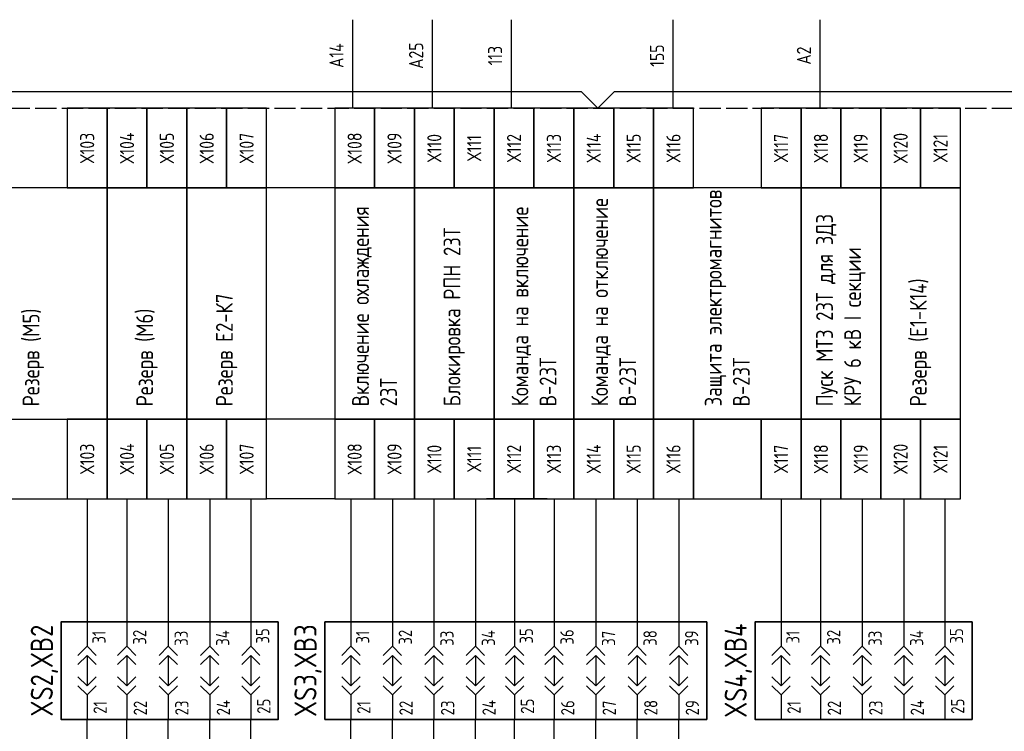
# Model space of a CAD drawing. Header units: millimetres. Extents: x 616 to 6196, y 2487 to 5711.
# Tile 9 of 46: x 2447 to 2558, y 3420 to 3500. Entities that reach past the tile are written whole.
import ezdxf

# ---------------------------------------------------------------- set-up
doc = ezdxf.new("R2010")
doc.units = ezdxf.units.MM
doc.linetypes.add('ACAD_ISO02W100', pattern=[15, 12, -3])
doc.styles.add('SIMPLEX', font='GOST.ttf', dxfattribs={"height": 5})

msp = doc.modelspace()

# ---------------------------------------------------------------- linework, layer by layer
at = {"color": 3}
for p, q in [((2484.9, 3490.31), (2484.9, 3500.31)), ((2493.9, 3490.31), (2493.9, 3500.31)), ((2502.82, 3490.31), (2502.82, 3500.31)), ((2521.1, 3490.31), (2521.1, 3500.31)), ((2537.69, 3490.31), (2537.69, 3500.31))]:
    msp.add_line(p, q, dxfattribs=at)
for p, q in [((2408.65, 3492.19), (2510.7, 3492.19)), ((2510.7, 3492.19), (2512.58, 3490.31)), ((2512.58, 3490.31), (2514.46, 3492.19)), ((2514.46, 3492.19), (2575.44, 3492.19)), ((2482.87, 3481.31), (2475.17, 3481.31)), ((2507.73, 3481.31), (2500.87, 3481.31)), ((2482.87, 3455.19), (2475.17, 3455.19)), ((2507.73, 3455.19), (2500.87, 3455.19)), ((2445.01, 3446.19), (2452.67, 3446.19)), ((2454.92, 3446.19), (2454.92, 3431.24)), ((2459.38, 3446.19), (2459.38, 3431.24)), ((2464.08, 3446.19), (2464.08, 3431.24)), ((2468.76, 3446.19), (2468.76, 3431.24)), ((2473.4, 3446.19), (2473.4, 3431.24)), ((2482.87, 3446.19), (2475.17, 3446.19)), ((2484.69, 3446.19), (2484.69, 3431.24)), ((2489.39, 3446.19), (2489.39, 3431.24)), ((2494.08, 3446.19), (2494.08, 3431.24)), ((2498.76, 3446.19), (2498.76, 3431.24)), ((2506.86, 3446.19), (2499.99, 3446.19)), ((2503.18, 3446.19), (2503.18, 3431.24)), ((2507.64, 3446.19), (2507.64, 3431.24)), ((2512.34, 3446.19), (2512.34, 3431.24)), ((2517.02, 3446.19), (2517.02, 3431.24)), ((2521.71, 3446.19), (2521.71, 3431.24)), ((2533.27, 3446.19), (2533.27, 3431.24)), ((2537.74, 3446.19), (2537.74, 3431.24)), ((2542.43, 3446.19), (2542.43, 3431.24)), ((2547.12, 3446.19), (2547.12, 3431.24)), ((2551.76, 3446.19), (2551.76, 3431.24)), ((2454.92, 3432.27), (2454.92, 3429.52)), ((2459.38, 3432.27), (2459.38, 3429.52)), ((2464.08, 3432.27), (2464.08, 3429.52)), ((2468.76, 3432.27), (2468.76, 3429.52)), ((2473.4, 3432.27), (2473.4, 3429.52)), ((2484.69, 3432.27), (2484.69, 3429.52)), ((2489.39, 3432.27), (2489.39, 3429.52)), ((2494.08, 3432.27), (2494.08, 3429.52)), ((2498.76, 3432.27), (2498.76, 3429.52)), ((2503.18, 3432.27), (2503.18, 3429.52)), ((2507.64, 3432.27), (2507.64, 3429.52)), ((2512.34, 3432.27), (2512.34, 3429.52)), ((2517.02, 3432.27), (2517.02, 3429.52)), ((2521.71, 3432.27), (2521.71, 3429.52)), ((2533.27, 3432.27), (2533.27, 3429.52)), ((2537.74, 3432.27), (2537.74, 3429.52)), ((2542.43, 3432.27), (2542.43, 3429.52)), ((2547.12, 3432.27), (2547.12, 3429.52)), ((2551.76, 3432.27), (2551.76, 3429.52)), ((2454.92, 3428.48), (2454.92, 3425.04)), ((2459.38, 3428.48), (2459.38, 3425.04)), ((2464.08, 3428.48), (2464.08, 3425.04)), ((2468.76, 3428.48), (2468.76, 3425.04)), ((2473.4, 3428.48), (2473.4, 3425.04)), ((2484.69, 3428.48), (2484.69, 3425.04)), ((2489.39, 3428.48), (2489.39, 3425.04)), ((2494.08, 3428.48), (2494.08, 3425.04)), ((2498.76, 3428.48), (2498.76, 3425.04)), ((2503.18, 3428.48), (2503.18, 3425.04)), ((2507.64, 3428.48), (2507.64, 3425.04)), ((2512.34, 3428.48), (2512.34, 3425.04)), ((2517.02, 3428.48), (2517.02, 3425.04)), ((2521.71, 3428.48), (2521.71, 3425.04)), ((2533.27, 3428.48), (2533.27, 3425.04)), ((2537.74, 3428.48), (2537.74, 3425.04)), ((2542.43, 3428.48), (2542.43, 3425.04)), ((2547.12, 3428.48), (2547.12, 3425.04)), ((2551.76, 3428.48), (2551.76, 3425.04)), ((2454.92, 3424.01), (2454.92, 3421.25)), ((2459.38, 3424.01), (2459.38, 3421.25)), ((2464.08, 3424.01), (2464.08, 3421.25)), ((2468.76, 3424.01), (2468.76, 3421.25)), ((2473.4, 3424.01), (2473.4, 3421.25)), ((2484.69, 3424.01), (2484.69, 3421.25)), ((2489.39, 3424.01), (2489.39, 3421.25)), ((2494.08, 3424.01), (2494.08, 3421.25)), ((2498.76, 3424.01), (2498.76, 3421.25)), ((2503.18, 3424.01), (2503.18, 3421.25)), ((2507.64, 3424.01), (2507.64, 3421.25)), ((2512.34, 3424.01), (2512.34, 3421.25)), ((2517.02, 3424.01), (2517.02, 3421.25)), ((2521.71, 3424.01), (2521.71, 3421.25)), ((2533.27, 3424.01), (2533.27, 3421.25)), ((2537.74, 3424.01), (2537.74, 3421.25)), ((2542.43, 3424.01), (2542.43, 3421.25)), ((2547.12, 3424.01), (2547.12, 3421.25)), ((2551.76, 3424.01), (2551.76, 3421.25)), ((2454.92, 3417.81), (2454.92, 3421.25)), ((2459.38, 3417.81), (2459.38, 3421.25)), ((2464.08, 3417.81), (2464.08, 3421.25)), ((2468.76, 3417.81), (2468.76, 3421.25)), ((2473.4, 3417.81), (2473.4, 3421.25)), ((2484.69, 3417.81), (2484.69, 3421.25)), ((2484.69, 3417.81), (2484.69, 3421.25)), ((2489.39, 3417.81), (2489.39, 3421.25)), ((2494.08, 3417.81), (2494.08, 3421.25)), ((2498.76, 3417.81), (2498.76, 3421.25)), ((2503.18, 3417.81), (2503.18, 3421.25)), ((2507.64, 3417.81), (2507.64, 3421.25)), ((2512.34, 3417.81), (2512.34, 3421.25)), ((2517.03, 3417.81), (2517.03, 3421.25)), ((2521.71, 3417.81), (2521.71, 3421.25))]:
    msp.add_line(p, q)
at = {"color": 32, "linetype": 'ACAD_ISO02W100', "ltscale": 0.2, "true_color": 0xcd6928}
msp.add_lwpolyline([(2545.87, 3359.11), (2395.03, 3359.11), (2395.06, 3490.31), (2560.05, 3490.31), (2560.02, 3359.11), (2545.87, 3359.11)], dxfattribs=at)
for points in [[(2457.17, 3481.31), (2457.17, 3490.31), (2452.67, 3490.31), (2452.67, 3481.31)], [(2461.67, 3481.31), (2461.67, 3490.31), (2457.17, 3490.31), (2457.17, 3481.31)], [(2466.17, 3481.31), (2466.17, 3490.31), (2461.67, 3490.31), (2461.67, 3481.31)], [(2470.67, 3481.31), (2470.67, 3490.31), (2466.17, 3490.31), (2466.17, 3481.31)], [(2475.17, 3481.31), (2475.17, 3490.31), (2470.67, 3490.31), (2470.67, 3481.31)], [(2487.37, 3481.31), (2487.37, 3490.31), (2482.87, 3490.31), (2482.87, 3481.31)], [(2491.87, 3481.31), (2491.87, 3490.31), (2487.37, 3490.31), (2487.37, 3481.31)], [(2496.37, 3481.31), (2496.37, 3490.31), (2491.87, 3490.31), (2491.87, 3481.31)], [(2500.87, 3481.31), (2500.87, 3490.31), (2496.37, 3490.31), (2496.37, 3481.31)], [(2505.37, 3481.31), (2505.37, 3490.31), (2500.87, 3490.31), (2500.87, 3481.31)], [(2509.87, 3481.31), (2509.87, 3490.31), (2505.37, 3490.31), (2505.37, 3481.31)], [(2514.37, 3481.31), (2514.37, 3490.31), (2509.87, 3490.31), (2509.87, 3481.31)], [(2518.87, 3481.31), (2518.87, 3490.31), (2514.37, 3490.31), (2514.37, 3481.31)], [(2523.37, 3481.31), (2523.37, 3490.31), (2518.87, 3490.31), (2518.87, 3481.31)], [(2535.52, 3481.31), (2535.52, 3490.31), (2531.02, 3490.31), (2531.02, 3481.31)], [(2540.02, 3481.31), (2540.02, 3490.31), (2535.52, 3490.31), (2535.52, 3481.31)], [(2544.52, 3481.31), (2544.52, 3490.31), (2540.02, 3490.31), (2540.02, 3481.31)], [(2549.02, 3481.31), (2549.02, 3490.31), (2544.52, 3490.31), (2544.52, 3481.31)], [(2553.52, 3481.31), (2553.52, 3490.31), (2549.02, 3490.31), (2549.02, 3481.31)], [(2457.17, 3455.19), (2457.17, 3481.31), (2440.51, 3481.31), (2440.51, 3455.19)], [(2466.17, 3455.19), (2466.17, 3481.31), (2457.17, 3481.31), (2457.17, 3455.19)], [(2475.17, 3455.19), (2475.17, 3481.31), (2466.17, 3481.31), (2466.17, 3455.19)], [(2491.87, 3455.19), (2491.87, 3481.31), (2482.87, 3481.31), (2482.87, 3455.19)], [(2500.87, 3455.19), (2500.87, 3481.31), (2491.87, 3481.31), (2491.87, 3455.19)], [(2509.87, 3455.19), (2509.87, 3481.31), (2500.87, 3481.31), (2500.87, 3455.19)], [(2518.87, 3455.19), (2518.87, 3481.31), (2509.87, 3481.31), (2509.87, 3455.19)], [(2535.52, 3455.19), (2535.52, 3481.31), (2518.87, 3481.31), (2518.87, 3455.19)], [(2544.52, 3455.19), (2544.52, 3481.31), (2535.52, 3481.31), (2535.52, 3455.19)], [(2553.52, 3455.19), (2553.52, 3481.31), (2544.52, 3481.31), (2544.52, 3455.19)], [(2457.17, 3446.19), (2457.17, 3455.19), (2452.67, 3455.19), (2452.67, 3446.19)], [(2461.67, 3446.19), (2461.67, 3455.19), (2457.17, 3455.19), (2457.17, 3446.19)], [(2466.17, 3446.19), (2466.17, 3455.19), (2461.67, 3455.19), (2461.67, 3446.19)], [(2470.67, 3446.19), (2470.67, 3455.19), (2466.17, 3455.19), (2466.17, 3446.19)], [(2475.17, 3446.19), (2475.17, 3455.19), (2470.67, 3455.19), (2470.67, 3446.19)], [(2487.37, 3446.19), (2487.37, 3455.19), (2482.87, 3455.19), (2482.87, 3446.19)], [(2491.87, 3446.19), (2491.87, 3455.19), (2487.37, 3455.19), (2487.37, 3446.19)], [(2496.37, 3446.19), (2496.37, 3455.19), (2491.87, 3455.19), (2491.87, 3446.19)], [(2500.87, 3446.19), (2500.87, 3455.19), (2496.37, 3455.19), (2496.37, 3446.19)], [(2505.37, 3446.19), (2505.37, 3455.19), (2500.87, 3455.19), (2500.87, 3446.19)], [(2509.87, 3446.19), (2509.87, 3455.19), (2505.37, 3455.19), (2505.37, 3446.19)], [(2514.37, 3446.19), (2514.37, 3455.19), (2509.87, 3455.19), (2509.87, 3446.19)], [(2518.87, 3446.19), (2518.87, 3455.19), (2514.37, 3455.19), (2514.37, 3446.19)], [(2523.37, 3446.19), (2523.37, 3455.19), (2518.87, 3455.19), (2518.87, 3446.19)], [(2531.02, 3446.19), (2531.02, 3455.19), (2523.37, 3455.19), (2523.37, 3446.19)], [(2535.52, 3446.19), (2535.52, 3455.19), (2531.02, 3455.19), (2531.02, 3446.19)], [(2540.02, 3446.19), (2540.02, 3455.19), (2535.52, 3455.19), (2535.52, 3446.19)], [(2544.52, 3446.19), (2544.52, 3455.19), (2540.02, 3455.19), (2540.02, 3446.19)], [(2549.02, 3446.19), (2549.02, 3455.19), (2544.52, 3455.19), (2544.52, 3446.19)], [(2553.52, 3446.19), (2553.52, 3455.19), (2549.02, 3455.19), (2549.02, 3446.19)]]:
    msp.add_lwpolyline(points, close=True)
at = {"lineweight": 35}
for points in [[(2476.49, 3432.27), (2476.49, 3421.25), (2451.98, 3421.25), (2451.98, 3432.27)], [(2524.88, 3432.27), (2524.88, 3421.25), (2481.76, 3421.25), (2481.76, 3432.27)], [(2554.84, 3432.27), (2554.84, 3421.25), (2530.34, 3421.25), (2530.34, 3432.27)]]:
    msp.add_lwpolyline(points, close=True, dxfattribs=at)
for points in [[(2453.88, 3428.48), (2454.92, 3429.52), (2455.95, 3428.48)], [(2458.35, 3428.48), (2459.38, 3429.52), (2460.42, 3428.48)], [(2463.04, 3428.48), (2464.08, 3429.52), (2465.11, 3428.48)], [(2467.73, 3428.48), (2468.76, 3429.52), (2469.79, 3428.48)], [(2472.37, 3428.48), (2473.4, 3429.52), (2474.43, 3428.48)], [(2483.66, 3428.48), (2484.69, 3429.52), (2485.73, 3428.48)], [(2488.35, 3428.48), (2489.39, 3429.52), (2490.42, 3428.48)], [(2493.05, 3428.48), (2494.08, 3429.52), (2495.11, 3428.48)], [(2497.73, 3428.48), (2498.76, 3429.52), (2499.8, 3428.48)], [(2502.14, 3428.48), (2503.18, 3429.52), (2504.21, 3428.48)], [(2506.61, 3428.48), (2507.64, 3429.52), (2508.68, 3428.48)], [(2511.3, 3428.48), (2512.34, 3429.52), (2513.37, 3428.48)], [(2515.99, 3428.48), (2517.02, 3429.52), (2518.05, 3428.48)], [(2520.68, 3428.48), (2521.71, 3429.52), (2522.75, 3428.48)], [(2532.24, 3428.48), (2533.27, 3429.52), (2534.31, 3428.48)], [(2536.71, 3428.48), (2537.74, 3429.52), (2538.77, 3428.48)], [(2541.4, 3428.48), (2542.43, 3429.52), (2543.47, 3428.48)], [(2546.08, 3428.48), (2547.12, 3429.52), (2548.15, 3428.48)], [(2550.72, 3428.48), (2551.76, 3429.52), (2552.79, 3428.48)], [(2453.88, 3427.45), (2454.92, 3428.48), (2455.95, 3427.45)], [(2458.35, 3427.45), (2459.38, 3428.48), (2460.42, 3427.45)], [(2463.04, 3427.45), (2464.08, 3428.48), (2465.11, 3427.45)], [(2467.73, 3427.45), (2468.76, 3428.48), (2469.79, 3427.45)], [(2472.37, 3427.45), (2473.4, 3428.48), (2474.43, 3427.45)], [(2483.66, 3427.45), (2484.69, 3428.48), (2485.73, 3427.45)], [(2488.35, 3427.45), (2489.39, 3428.48), (2490.42, 3427.45)], [(2493.05, 3427.45), (2494.08, 3428.48), (2495.11, 3427.45)], [(2497.73, 3427.45), (2498.76, 3428.48), (2499.8, 3427.45)], [(2502.14, 3427.45), (2503.18, 3428.48), (2504.21, 3427.45)], [(2506.61, 3427.45), (2507.64, 3428.48), (2508.68, 3427.45)], [(2511.3, 3427.45), (2512.34, 3428.48), (2513.37, 3427.45)], [(2515.99, 3427.45), (2517.02, 3428.48), (2518.05, 3427.45)], [(2520.68, 3427.45), (2521.71, 3428.48), (2522.75, 3427.45)], [(2532.24, 3427.45), (2533.27, 3428.48), (2534.31, 3427.45)], [(2536.71, 3427.45), (2537.74, 3428.48), (2538.77, 3427.45)], [(2541.4, 3427.45), (2542.43, 3428.48), (2543.47, 3427.45)], [(2546.08, 3427.45), (2547.12, 3428.48), (2548.15, 3427.45)], [(2550.72, 3427.45), (2551.76, 3428.48), (2552.79, 3427.45)], [(2453.88, 3426.07), (2454.92, 3425.04), (2455.95, 3426.07)], [(2458.35, 3426.07), (2459.38, 3425.04), (2460.42, 3426.07)], [(2463.04, 3426.07), (2464.08, 3425.04), (2465.11, 3426.07)], [(2467.73, 3426.07), (2468.76, 3425.04), (2469.79, 3426.07)], [(2472.37, 3426.07), (2473.4, 3425.04), (2474.43, 3426.07)], [(2483.66, 3426.07), (2484.69, 3425.04), (2485.73, 3426.07)], [(2488.35, 3426.07), (2489.39, 3425.04), (2490.42, 3426.07)], [(2493.05, 3426.07), (2494.08, 3425.04), (2495.11, 3426.07)], [(2497.73, 3426.07), (2498.76, 3425.04), (2499.8, 3426.07)], [(2502.14, 3426.07), (2503.18, 3425.04), (2504.21, 3426.07)], [(2506.61, 3426.07), (2507.64, 3425.04), (2508.68, 3426.07)], [(2511.3, 3426.07), (2512.34, 3425.04), (2513.37, 3426.07)], [(2515.99, 3426.07), (2517.02, 3425.04), (2518.05, 3426.07)], [(2520.68, 3426.07), (2521.71, 3425.04), (2522.75, 3426.07)], [(2532.24, 3426.07), (2533.27, 3425.04), (2534.31, 3426.07)], [(2536.71, 3426.07), (2537.74, 3425.04), (2538.77, 3426.07)], [(2541.4, 3426.07), (2542.43, 3425.04), (2543.47, 3426.07)], [(2546.08, 3426.07), (2547.12, 3425.04), (2548.15, 3426.07)], [(2550.72, 3426.07), (2551.76, 3425.04), (2552.79, 3426.07)], [(2453.88, 3425.04), (2454.92, 3424.01), (2455.95, 3425.04)], [(2458.35, 3425.04), (2459.38, 3424.01), (2460.42, 3425.04)], [(2463.04, 3425.04), (2464.08, 3424.01), (2465.11, 3425.04)], [(2467.73, 3425.04), (2468.76, 3424.01), (2469.79, 3425.04)], [(2472.37, 3425.04), (2473.4, 3424.01), (2474.43, 3425.04)], [(2483.66, 3425.04), (2484.69, 3424.01), (2485.73, 3425.04)], [(2488.35, 3425.04), (2489.39, 3424.01), (2490.42, 3425.04)], [(2493.05, 3425.04), (2494.08, 3424.01), (2495.11, 3425.04)], [(2497.73, 3425.04), (2498.76, 3424.01), (2499.8, 3425.04)], [(2502.14, 3425.04), (2503.18, 3424.01), (2504.21, 3425.04)], [(2506.61, 3425.04), (2507.64, 3424.01), (2508.68, 3425.04)], [(2511.3, 3425.04), (2512.34, 3424.01), (2513.37, 3425.04)], [(2515.99, 3425.04), (2517.02, 3424.01), (2518.05, 3425.04)], [(2520.68, 3425.04), (2521.71, 3424.01), (2522.75, 3425.04)], [(2532.24, 3425.04), (2533.27, 3424.01), (2534.31, 3425.04)], [(2536.71, 3425.04), (2537.74, 3424.01), (2538.77, 3425.04)], [(2541.4, 3425.04), (2542.43, 3424.01), (2543.47, 3425.04)], [(2546.08, 3425.04), (2547.12, 3424.01), (2548.15, 3425.04)], [(2550.72, 3425.04), (2551.76, 3424.01), (2552.79, 3425.04)]]:
    msp.add_lwpolyline(points)

# ---------------------------------------------------------------- texts
at = {"style": 'SIMPLEX'}
for s, p in [('35', (2475.48, 3429.82)), ('35', (2505.25, 3429.82)), ('35', (2553.83, 3429.82)), ('31', (2457, 3429.82)), ('32', (2461.59, 3429.7)), ('33', (2466.29, 3429.57)), ('34', (2470.97, 3429.57)), ('31', (2486.77, 3429.82)), ('32', (2491.59, 3429.7)), ('33', (2496.29, 3429.57)), ('34', (2500.97, 3429.57)), ('36', (2509.85, 3429.7)), ('37', (2514.54, 3429.57)), ('38', (2519.23, 3429.57)), ('39', (2523.92, 3429.57)), ('31', (2535.35, 3429.82)), ('32', (2539.95, 3429.7)), ('33', (2544.64, 3429.57)), ('34', (2549.32, 3429.57)), ('21', (2457.13, 3421.89)), ('22', (2461.67, 3421.71)), ('23', (2466.36, 3421.71)), ('24', (2471.05, 3421.71)), ('25', (2475.61, 3421.89)), ('21', (2486.9, 3421.89)), ('22', (2491.67, 3421.71)), ('23', (2496.37, 3421.71)), ('24', (2501.05, 3421.71)), ('25', (2505.38, 3421.89)), ('26', (2509.93, 3421.71)), ('27', (2514.62, 3421.71)), ('28', (2519.31, 3421.71)), ('29', (2524, 3421.71)), ('21', (2535.48, 3421.89)), ('22', (2540.03, 3421.71)), ('23', (2544.72, 3421.71)), ('24', (2549.4, 3421.71)), ('25', (2553.96, 3421.89))]:
    msp.add_text(s, height=1.5, rotation=90.0001, dxfattribs=at).set_placement(p)
at = {"color": 7, "char_height": 1.6, "attachment_point": 5, "rotation": 90.0001, "style": 'SIMPLEX'}
for s, insert, width in [('{\\C256;A14}', (2483.07, 3496.25), 8.118), ('{\\C256;A25}', (2492.06, 3496.25), 8.118), ('{\\C256;113}', (2500.98, 3496.25), 8.118), ('{\\C256;155}', (2519.26, 3496.25), 8.118), ('{\\C256;A2}', (2535.85, 3496.25), 8.118), ('Х103', (2454.92, 3485.81), 9), ('Х104', (2459.42, 3485.81), 9), ('Х105', (2463.92, 3485.81), 9), ('Х106', (2468.42, 3485.81), 9), ('Х107', (2472.92, 3485.81), 9), ('Х108', (2485.12, 3485.81), 9), ('Х109', (2489.62, 3485.81), 9), ('Х110', (2494.12, 3485.81), 9), ('Х111', (2498.62, 3485.81), 9), ('Х112', (2503.12, 3485.81), 9), ('Х113', (2507.62, 3485.81), 9), ('Х114', (2512.12, 3485.81), 9), ('Х115', (2516.62, 3485.81), 9), ('Х116', (2521.12, 3485.81), 9), ('Х117', (2533.27, 3485.81), 9), ('Х118', (2537.77, 3485.81), 9), ('Х119', (2542.27, 3485.81), 9), ('Х120', (2546.77, 3485.81), 9), ('Х121', (2551.27, 3485.81), 9), ('Х103', (2454.92, 3450.69), 9), ('Х104', (2459.42, 3450.69), 9), ('Х105', (2463.92, 3450.69), 9), ('Х106', (2468.42, 3450.69), 9), ('Х107', (2472.92, 3450.69), 9), ('Х108', (2485.12, 3450.69), 9), ('Х109', (2489.62, 3450.69), 9), ('Х110', (2494.12, 3450.69), 9), ('Х111', (2498.62, 3450.69), 9), ('Х112', (2503.12, 3450.69), 9), ('Х113', (2507.62, 3450.69), 9), ('Х114', (2512.12, 3450.69), 9), ('Х115', (2516.62, 3450.69), 9), ('Х116', (2521.12, 3450.69), 9), ('Х117', (2533.27, 3450.69), 9), ('Х118', (2537.77, 3450.69), 9), ('Х119', (2542.27, 3450.69), 9), ('Х120', (2546.77, 3450.69), 9), ('Х121', (2551.27, 3450.69), 9)]:
    msp.add_mtext(s, dxfattribs=dict(at, insert=insert, width=width))
at = {"char_height": 1.9, "attachment_point": 4, "rotation": 90.0001, "style": 'SIMPLEX'}
for s, insert, width in [('Команда на отключение В-23Т', (2514.37, 3456.62), 24.6928), ('Защита электромагнитов В-23Т', (2527.2, 3456.62), 24.6929), ('Блокировка РПН 23Т', (2496.37, 3456.62), 24.6929), ('Команда на включение В-23Т', (2505.37, 3456.62), 24.6928), ('Пуск МТЗ 23Т для ЗДЗ КРУ 6 кВ I секции ', (2540.02, 3456.62), 24.6928), ('Резерв (Е1-К14)', (2549.02, 3456.62), 24.6929), ('Резерв Е2-К7', (2470.67, 3456.62), 24.6929), ('Резерв (М5)', (2448.84, 3456.62), 24.6928), ('Резерв (М6)', (2461.67, 3456.62), 24.6928)]:
    msp.add_mtext(s, dxfattribs=dict(at, insert=insert, width=width))
at = {"color": 2, "true_color": 0xf1eb1f, "insert": (2487.37, 3456.62), "char_height": 1.9, "width": 24.6929, "attachment_point": 4, "rotation": 90.0001, "style": 'SIMPLEX'}
msp.add_mtext('{\\C256;Включение охлаждения 23Т}', dxfattribs=at)
at = {"lineweight": 50, "char_height": 2.5, "width": 12.5578, "attachment_point": 5, "rotation": 90.0001, "style": 'SIMPLEX'}
for s, insert in [('XS4,XB4', (2528.44, 3426.76)), ('XS2,XB2', (2450.09, 3426.76)), ('XS3,XB3', (2479.86, 3426.76))]:
    msp.add_mtext(s, dxfattribs=dict(at, insert=insert))

doc.saveas('drawing.dxf')
